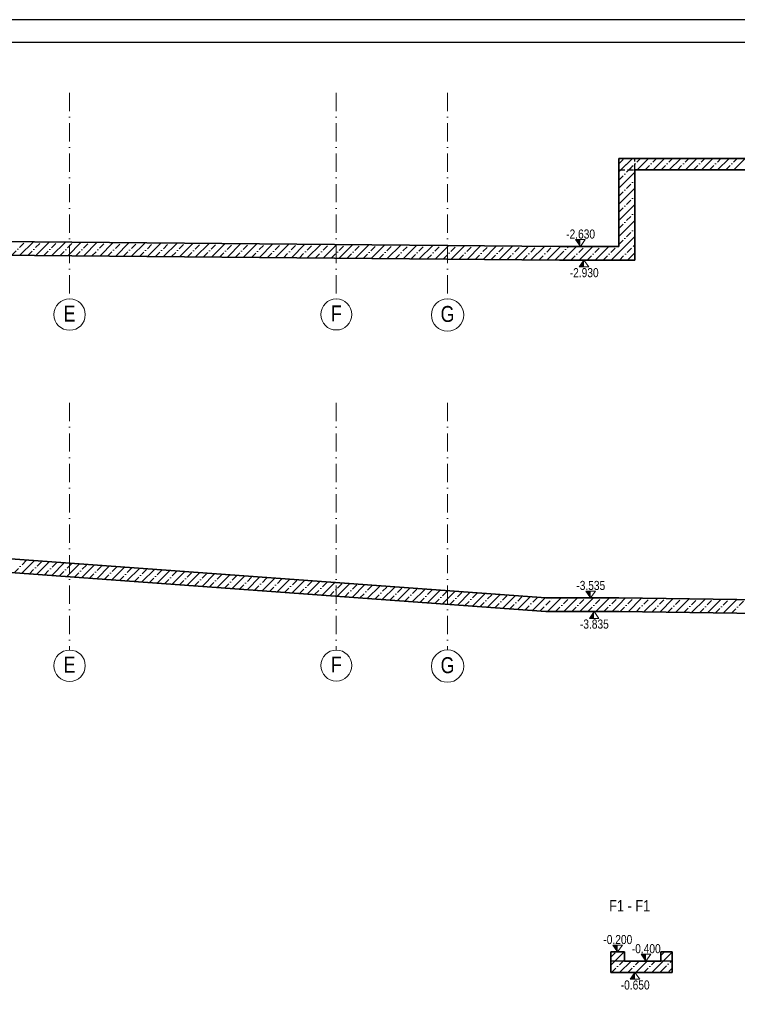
# Model space of a CAD drawing. Header units: millimetres. Extents: x 0 to 63000, y 0 to 31500.
# Tile 3 of 7: x 16846 to 28653, y 15308 to 31500. Entities that reach past the tile are written whole.
import ezdxf
from ezdxf.enums import TextEntityAlignment as Align

# ---------------------------------------------------------------- set-up
doc = ezdxf.new("R2010")
doc.units = ezdxf.units.MM
doc.header["$LTSCALE"] = 1000
for name, pattern in [('Carkovana 0.5x', [0.14, 0.1, -0.04]), ('Cerchovana 0.5x', [0.18, 0.1, -0.04, 0, -0.04]), ('Cerchovana 2x', [0.5, 0.3, -0.1, 0, -0.1]), ('Teckovana', [0.06, 0, -0.06])]:
    doc.linetypes.add(name, pattern=pattern)
for name, color, linetype in [('Architektura obecně', 7, 'Continuous'), ('Kóty obecně', 7, 'Continuous'), ('Standard', 7, 'Continuous')]:
    doc.layers.add(name, color=color, linetype=linetype)
for name, color, linetype, lineweight in [('Obecné05', 7, 'Continuous', 50), ('Rastr', 30, 'Teckovana', 18), ('Stěna', 7, 'Continuous', 35)]:
    doc.layers.add(name, color=color, linetype=linetype, lineweight=lineweight)
doc.styles.add('ARIAL', font='arial.ttf')

msp = doc.modelspace()

# ---------------------------------------------------------------- hatches: boundary and pattern name
at = {"layer": 'Kóty obecně', "linetype": 'Continuous', "lineweight": 18, "transparency": 33554687}
for points in [[(26070, 27883), (25992, 27883), (26070, 27770)], [(26238, 22104), (26159, 22104), (26238, 21991)], [(26683, 16281), (26604, 16281), (26683, 16169)], [(27150, 16131), (27072, 16131), (27150, 16019)]]:
    msp.add_hatch(color=7, dxfattribs=at).paths.add_polyline_path(points)
for points in [[(26130, 27433), (26051, 27433), (26130, 27545)], [(26297, 21654), (26219, 21654), (26297, 21766)], [(26968, 15719), (26890, 15719), (26968, 15831)]]:
    msp.add_hatch(color=7, dxfattribs=at).paths.add_polyline_path(points, flags=16)

# ---------------------------------------------------------------- linework, layer by layer
at = {"layer": 'Architektura obecně', "color": 250, "linetype": 'Carkovana 0.5x', "lineweight": -3, "true_color": 0x3b3b3b, "transparency": 33554687}
for p, q in [((26966, 29030), (26966, 29218)), ((26704, 29030), (26966, 29030))]:
    msp.add_line(p, q, dxfattribs=at)
at = {"layer": 'Kóty obecně', "color": 7, "linetype": 'Continuous', "lineweight": 18, "transparency": 33554687}
for p, q in [((26149, 27883), (25992, 27883)), ((25992, 27883), (26070, 27770)), ((26070, 27770), (26149, 27883)), ((26051, 27433), (26130, 27545)), ((26130, 27545), (26208, 27433)), ((26208, 27433), (26051, 27433)), ((26317, 22104), (26159, 22104)), ((26159, 22104), (26238, 21991)), ((26238, 21991), (26317, 22104)), ((26219, 21654), (26297, 21766)), ((26297, 21766), (26376, 21654)), ((26376, 21654), (26219, 21654)), ((26761, 16281), (26604, 16281)), ((26604, 16281), (26683, 16169)), ((26683, 16169), (26761, 16281)), ((27229, 16131), (27072, 16131)), ((27072, 16131), (27150, 16019)), ((27150, 16019), (27229, 16131)), ((26890, 15719), (26968, 15831)), ((27047, 15719), (26890, 15719)), ((26968, 15831), (27047, 15719))]:
    msp.add_line(p, q, dxfattribs=at)
at = {"layer": 'Obecné05', "color": 7, "linetype": 'Continuous', "lineweight": -3, "transparency": 33554687}
for p, q in [((26795, 16019), (26570, 16019)), ((27583, 16019), (27395, 16019))]:
    msp.add_line(p, q, dxfattribs=at)
at = {"layer": 'Rastr', "color": 7, "linetype": 'Cerchovana 2x', "lineweight": 5, "transparency": 33554687}
for p, q in [((17666, 30297), (17666, 26880)), ((22054, 30297), (22054, 26880)), ((23884, 30297), (23884, 26880)), ((17666, 25197), (17666, 21134)), ((22054, 25197), (22054, 21134)), ((23884, 25197), (23884, 21134))]:
    msp.add_line(p, q, dxfattribs=at)
at = {"layer": 'Rastr', "color": 7, "linetype": 'Continuous', "lineweight": 18, "transparency": 33554687}
for centre, radius in [((17667, 26650), 258), ((22055, 26652), 255), ((23885, 26644), 266), ((17667, 20876), 258), ((22055, 20879), 255), ((23885, 20869), 266)]:
    msp.add_circle(centre, radius, dxfattribs=at)
at = {"layer": 'Standard', "color": 7, "linetype": 'Cerchovana 0.5x', "lineweight": 5, "transparency": 33554687}
for p, q in [((26704, 29128), (26793, 29218)), ((26704, 29128), (26793, 29218)), ((26871, 29030), (27058, 29218)), ((27136, 29030), (27324, 29218)), ((27401, 29030), (27589, 29218)), ((27666, 29030), (27854, 29218)), ((27932, 29030), (28119, 29218)), ((28197, 29030), (28384, 29218)), ((28462, 29030), (28649, 29218)), ((26704, 28863), (26966, 29126)), ((26704, 28598), (26966, 28861)), ((26704, 28333), (26966, 28595)), ((26704, 28068), (26966, 28330)), ((26704, 27803), (26966, 28065)), ((16717, 27626), (16940, 27849)), ((16979, 27624), (17202, 27847)), ((17242, 27622), (17465, 27844)), ((17505, 27619), (17728, 27842)), ((17768, 27617), (17991, 27840)), ((18031, 27614), (18254, 27837)), ((18293, 27612), (18516, 27835)), ((18556, 27610), (18779, 27833)), ((18819, 27607), (19042, 27830)), ((19082, 27605), (19305, 27828)), ((19345, 27603), (19568, 27826)), ((19607, 27600), (19830, 27823)), ((19870, 27598), (20093, 27821)), ((20133, 27595), (20356, 27818)), ((20396, 27593), (20619, 27816)), ((20659, 27591), (20882, 27814)), ((20921, 27588), (21144, 27811)), ((21184, 27586), (21407, 27809)), ((21447, 27584), (21670, 27807)), ((21710, 27581), (21933, 27804)), ((21973, 27579), (22196, 27802)), ((22235, 27577), (22458, 27800)), ((22498, 27574), (22721, 27797)), ((22761, 27572), (22984, 27795)), ((23024, 27569), (23247, 27792)), ((23287, 27567), (23510, 27790)), ((23549, 27565), (23772, 27788)), ((23812, 27562), (24035, 27785)), ((24075, 27560), (24298, 27783)), ((24338, 27558), (24561, 27781)), ((24601, 27555), (24824, 27778)), ((24863, 27553), (25086, 27776)), ((25126, 27551), (25349, 27774)), ((25389, 27548), (25612, 27771)), ((25729, 27623), (25876, 27770)), ((25916, 27545), (26141, 27770)), ((26181, 27545), (26406, 27770)), ((26447, 27545), (26672, 27770)), ((26712, 27545), (26937, 27770)), ((26937, 27770), (26966, 27800)), ((25652, 27546), (25729, 27623)), ((16757, 22406), (16967, 22616)), ((17005, 22388), (17214, 22598)), ((17252, 22370), (17461, 22580)), ((17499, 22352), (17708, 22562)), ((17746, 22334), (17956, 22544)), ((17993, 22316), (18203, 22525)), ((18240, 22298), (18450, 22507)), ((18487, 22280), (18697, 22489)), ((18734, 22262), (18944, 22471)), ((18981, 22244), (19191, 22453)), ((19228, 22225), (19438, 22435)), ((19475, 22207), (19685, 22417)), ((19723, 22189), (19932, 22399)), ((19970, 22171), (20179, 22381)), ((20217, 22153), (20426, 22363)), ((20464, 22135), (20674, 22345)), ((20711, 22117), (20921, 22327)), ((20958, 22099), (21168, 22309)), ((21205, 22081), (21415, 22291)), ((21452, 22063), (21662, 22272)), ((21699, 22045), (21909, 22254)), ((21946, 22027), (22156, 22236)), ((22193, 22009), (22403, 22218)), ((22441, 21990), (22650, 22200)), ((22688, 21972), (22897, 22182)), ((22935, 21954), (23144, 22164)), ((23182, 21936), (23392, 22146)), ((23429, 21918), (23639, 22128)), ((23676, 21900), (23886, 22110)), ((23923, 21882), (24133, 22092)), ((24170, 21864), (24380, 22074)), ((24417, 21846), (24627, 22056)), ((24664, 21828), (24874, 22037)), ((24912, 21810), (25121, 22019)), ((25159, 21792), (25368, 22001)), ((25406, 21774), (25504, 21872)), ((25504, 21872), (25623, 21991)), ((25664, 21766), (25889, 21991)), ((25929, 21766), (26154, 21991)), ((26194, 21766), (26419, 21991)), ((26459, 21766), (26684, 21991)), ((26724, 21766), (26946, 21988)), ((26986, 21763), (27208, 21985)), ((27247, 21759), (27469, 21981)), ((27509, 21755), (27731, 21978)), ((27771, 21752), (27993, 21974)), ((28032, 21748), (28254, 21970)), ((28294, 21745), (28516, 21967)), ((28555, 21741), (28777, 21963)), ((26570, 16082), (26657, 16169)), ((26772, 16019), (26795, 16041)), ((27395, 16111), (27453, 16169)), ((27418, 15869), (27583, 16033)), ((26585, 15831), (26772, 16019)), ((26850, 15831), (27038, 16019)), ((27115, 15831), (27303, 16019)), ((27380, 15831), (27418, 15869))]:
    msp.add_line(p, q, dxfattribs=at)
at = {"layer": 'Standard', "color": 7, "linetype": 'Continuous', "lineweight": 35, "transparency": 33554687}
for p, q in [((26704, 29218), (26704, 29030)), ((37301, 29218), (26704, 29218)), ((26704, 29218), (26704, 27770)), ((26966, 29218), (26704, 29218)), ((26966, 29030), (37526, 29030)), ((26966, 27770), (26966, 29030)), ((25729, 27770), (14891, 27868)), ((26704, 27770), (25729, 27770)), ((26966, 27545), (26966, 27770)), ((14891, 27643), (25729, 27545)), ((25729, 27545), (26966, 27545)), ((25504, 21991), (14891, 22768)), ((14891, 22543), (25504, 21766)), ((26704, 21991), (25504, 21991)), ((31151, 21931), (26704, 21991)), ((25504, 21766), (26704, 21766)), ((26704, 21766), (31151, 21706)), ((26570, 16169), (26570, 16019)), ((26795, 16169), (26570, 16169)), ((26795, 16019), (26795, 16169)), ((27395, 16169), (27395, 16019)), ((27583, 16169), (27395, 16169)), ((27583, 15869), (27583, 16169)), ((26570, 16019), (26570, 15831)), ((27395, 16019), (26795, 16019)), ((27583, 15831), (27583, 15869)), ((26570, 15831), (27583, 15831))]:
    msp.add_line(p, q, dxfattribs=at)
at = {"layer": 'Standard', "color": 7, "linetype": 'Continuous', "lineweight": 5, "transparency": 33554687}
for p, q in [((26704, 28996), (26926, 29218)), ((26738, 29030), (26926, 29218)), ((27003, 29030), (27191, 29218)), ((27269, 29030), (27456, 29218)), ((27534, 29030), (27721, 29218)), ((27799, 29030), (27986, 29218)), ((28064, 29030), (28252, 29218)), ((28329, 29030), (28517, 29218)), ((28594, 29030), (28782, 29218)), ((26704, 28731), (26966, 28993)), ((26704, 28465), (26966, 28728)), ((26704, 28200), (26966, 28463)), ((26704, 27935), (26966, 28198)), ((26804, 27770), (26966, 27932)), ((16848, 27625), (17071, 27848)), ((17111, 27623), (17334, 27846)), ((17374, 27620), (17597, 27843)), ((17636, 27618), (17859, 27841)), ((17899, 27616), (18122, 27839)), ((18162, 27613), (18385, 27836)), ((18425, 27611), (18648, 27834)), ((18688, 27609), (18911, 27831)), ((18950, 27606), (19173, 27829)), ((19213, 27604), (19436, 27827)), ((19476, 27601), (19699, 27824)), ((19739, 27599), (19962, 27822)), ((20002, 27597), (20225, 27820)), ((20264, 27594), (20487, 27817)), ((20527, 27592), (20750, 27815)), ((20790, 27590), (21013, 27813)), ((21053, 27587), (21276, 27810)), ((21316, 27585), (21539, 27808)), ((21578, 27582), (21801, 27805)), ((21841, 27580), (22064, 27803)), ((22104, 27578), (22327, 27801)), ((22367, 27575), (22590, 27798)), ((22630, 27573), (22853, 27796)), ((22892, 27571), (23115, 27794)), ((23155, 27568), (23378, 27791)), ((23418, 27566), (23641, 27789)), ((23681, 27564), (23904, 27787)), ((23944, 27561), (24167, 27784)), ((24206, 27559), (24429, 27782)), ((24469, 27556), (24692, 27779)), ((24732, 27554), (24955, 27777)), ((24995, 27552), (25218, 27775)), ((25258, 27549), (25481, 27772)), ((25520, 27547), (25729, 27756)), ((25729, 27756), (25743, 27770)), ((25784, 27545), (26009, 27770)), ((26049, 27545), (26274, 27770)), ((26314, 27545), (26539, 27770)), ((26579, 27545), (26804, 27770)), ((26844, 27545), (26966, 27667)), ((16881, 22397), (17091, 22607)), ((17128, 22379), (17338, 22589)), ((17375, 22361), (17585, 22571)), ((17622, 22343), (17832, 22553)), ((17869, 22325), (18079, 22534)), ((18116, 22307), (18326, 22516)), ((18364, 22289), (18573, 22498)), ((18611, 22271), (18820, 22480)), ((18858, 22253), (19067, 22462)), ((19105, 22234), (19315, 22444)), ((19352, 22216), (19562, 22426)), ((19599, 22198), (19809, 22408)), ((19846, 22180), (20056, 22390)), ((20093, 22162), (20303, 22372)), ((20340, 22144), (20550, 22354)), ((20587, 22126), (20797, 22336)), ((20834, 22108), (21044, 22318)), ((21082, 22090), (21291, 22300)), ((21329, 22072), (21538, 22281)), ((21576, 22054), (21785, 22263)), ((21823, 22036), (22033, 22245)), ((22070, 22018), (22280, 22227)), ((22317, 22000), (22527, 22209)), ((22564, 21981), (22774, 22191)), ((22811, 21963), (23021, 22173)), ((23058, 21945), (23268, 22155)), ((23305, 21927), (23515, 22137)), ((23553, 21909), (23762, 22119)), ((23800, 21891), (24009, 22101)), ((24047, 21873), (24256, 22083)), ((24294, 21855), (24503, 22065)), ((24541, 21837), (24751, 22047)), ((24788, 21819), (24998, 22028)), ((25035, 21801), (25245, 22010)), ((25282, 21783), (25492, 21992)), ((25531, 21766), (25756, 21991)), ((25796, 21766), (26021, 21991)), ((26061, 21766), (26286, 21991)), ((26327, 21766), (26552, 21991)), ((26592, 21766), (26704, 21879)), ((26704, 21879), (26815, 21990)), ((26855, 21764), (27077, 21986)), ((27116, 21761), (27338, 21983)), ((27378, 21757), (27600, 21979)), ((27640, 21754), (27862, 21976)), ((27901, 21750), (28123, 21972)), ((28163, 21747), (28385, 21969)), ((28425, 21743), (28647, 21965)), ((26640, 16019), (26790, 16169)), ((27395, 15978), (27583, 16166)), ((26570, 15949), (26640, 16019)), ((26717, 15831), (26905, 16019)), ((26983, 15831), (27170, 16019)), ((27248, 15831), (27395, 15978)), ((27513, 15831), (27550, 15869)), ((27550, 15869), (27583, 15901))]:
    msp.add_line(p, q, dxfattribs=at)
at = {"layer": 'Stěna', "color": 7, "linetype": 'Continuous', "lineweight": -3, "transparency": 33554687}
for points in [[(0, 0), (63000, 0), (63000, 31500), (0, 31500), (0, 0)], [(375, 375), (62625, 375), (62625, 31125), (375, 31125), (375, 375)]]:
    msp.add_lwpolyline(points, close=True, dxfattribs=at)

# ---------------------------------------------------------------- texts
at = {"layer": 'Kóty obecně', "color": 7, "linetype": 'Continuous', "lineweight": 5, "transparency": 33554687, "style": 'ARIAL'}
for s, width, p, p2 in [('-2.630', 0.800529, (25837, 27900), (26312, 27900)), ('-2.930', 0.800529, (25896, 27265), (26371, 27265)), ('-3.535', 0.800521, (26004, 22121), (26479, 22121)), ('-3.835', 0.800529, (26063, 21486), (26538, 21486)), ('-0.200', 0.800529, (26449, 16298), (26924, 16298)), ('-0.400', 0.800529, (26917, 16148), (27392, 16148)), ('-0.650', 0.800529, (26735, 15551), (27210, 15551))]:
    msp.add_text(s, height=150, dxfattribs=dict(at, width=width)).set_placement(p, p2, align=Align.FIT)
at = {"layer": 'Rastr', "color": 7, "linetype": 'Continuous', "lineweight": 18, "transparency": 33554687, "style": 'ARIAL'}
for s, width, p, p2 in [('E', 0.801015, (17570, 26536), (17765, 26536)), ('F', 0.800623, (21966, 26538), (22145, 26538)), ('G', 0.800667, (23771, 26530), (23999, 26530)), ('E', 0.800996, (17570, 20762), (17765, 20762)), ('F', 0.800623, (21966, 20765), (22145, 20765)), ('G', 0.800667, (23771, 20754), (23999, 20754))]:
    msp.add_text(s, height=262, dxfattribs=dict(at, width=width)).set_placement(p, p2, align=Align.FIT)
at = {"layer": 'Standard', "color": 7, "linetype": 'Continuous', "lineweight": -3, "transparency": 33554687, "style": 'ARIAL', "width": 0.800444}
msp.add_text('F1 - F1', height=187.5, dxfattribs=at).set_placement((26544, 16835), (27219, 16835), align=Align.FIT)

doc.saveas('drawing.dxf')
